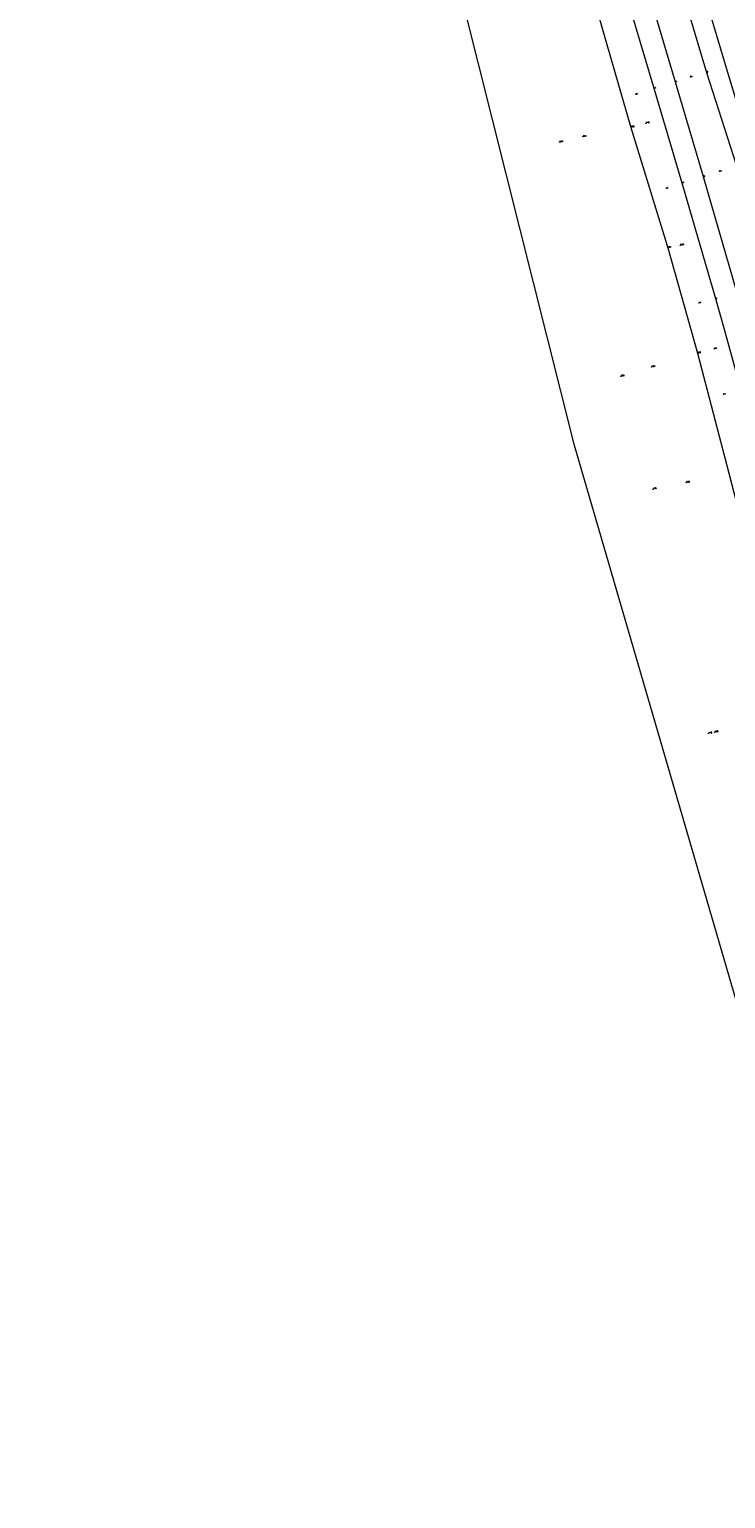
# Model space of a CAD drawing. Header units: metres. Extents: x 102665 to 103901, y 415762 to 419767.
# Tile 40 of 93: x 102727 to 102855, y 418521 to 418792. Entities that reach past the tile are written whole.
import ezdxf
from ezdxf.enums import TextEntityAlignment as Align

# ---------------------------------------------------------------- set-up
doc = ezdxf.new("R2010")
doc.units = ezdxf.units.M
doc.header["$MEASUREMENT"] = 0
for name, color, linetype, lineweight in [('B-WE-GW-TALUD-G', 90, 'Continuous', 13), ('DTM 15-11-2017_terristrisch', 3, 'Continuous', 0), ('DTM-Hoogtecijfer', 7, 'Continuous', 0), ('DTM-Insteek', 125, 'Continuous', 0), ('DTM-Kant-asfalt', 137, 'Continuous', 0), ('DTM-Meetpunt', 40, 'Continuous', 0), ('DTM-Teen-sloot', 142, 'Continuous', 0), ('mp', 7, 'Continuous', 0)]:
    doc.layers.add(name, color=color, linetype=linetype, lineweight=lineweight)
doc.styles.get("Standard").update_dxf_attribs({"font": 'txt.shx'})

# ---------------------------------------------------------------- blocks, each defined once
blk = doc.blocks.new('MP')
at = {"layer": 'mp', "color": 0, "linetype": 'ByBlock', "lineweight": -2, "elevation": -0.04, "flags": 128}
blk.add_lwpolyline([(-0.01, -0.01), (-0.01, 0), (-0.01, 0.01), (0.01, 0.01), (0.01, 0), (0.01, -0.01), (-0.01, -0.01)], close=True, dxfattribs=at)

msp = doc.modelspace()

# ---------------------------------------------------------------- linework, layer by layer
at = {"layer": 'B-WE-GW-TALUD-G'}
msp.add_polyline3d([(102831.11, 418797.18, 1.35), (102837.94, 418773.6, 1.35), (102844.7, 418751.42, 1.31), (102850.19, 418732.03, 1.3), (102855.98, 418709.96, 1.3), (102861.57, 418688.35, 1.32), (102867.06, 418666.53, 1.31), (102873.37, 418641.13, 1.35), (102879.13, 418617.17, 1.39), (102884.92, 418594.33, 1.3), (102891.13, 418569.85, 1.33), (102897.02, 418545.4, 1.3), (102902.32, 418521.3, 1.35), (102907.58, 418498.03, 1.31), (102912.7, 418473.97, 1.33), (102917.48, 418449.54, 1.3)], dxfattribs=at)
at = {"layer": 'DTM 15-11-2017_terristrisch'}
msp.add_polyline3d([(102892.9, 418434.83, 0), (102874.79, 418544.18, 0), (102859.62, 418604.89, 0), (102827.58, 418715.02, 0), (102802.37, 418815.09, 0), (102777.63, 418894.93, 0), (102759.69, 418962.25, 0), (102737.52, 419048.56, 0), (102727.22, 419090.19, 0)], dxfattribs=at)
at = {"layer": 'DTM-Insteek'}
msp.add_polyline3d([(102847.04, 418799.76, 0.24), (102851.82, 418783.73, 0.2), (102857.37, 418766.53, 0.1), (102863.35, 418744.98, 0.06), (102867.89, 418727.86, 0.17), (102872.91, 418708.8, 0.17), (102877.63, 418691.58, 0.16), (102883.33, 418670.82, 0.03), (102885.86, 418657.49, 0.35), (102885.96, 418656.81, 0.36), (102886.18, 418656.17, 0.38), (102886.52, 418655.57, 0.39), (102886.97, 418655.05, 0.41), (102887.5, 418654.61, 0.42), (102888.24, 418654.23, 0.36), (102889.06, 418654.03, 0.31), (102889.9, 418654.01, 0.25), (102890.72, 418654.18, 0.19), (102891.5, 418654.46, 0.13), (102892.37, 418654.79, 0.07), (102893.22, 418655.15, 0.01), (102894.01, 418655.63, -0.04), (102894.8, 418656.83, -0.57)], dxfattribs=at)
at = {"layer": 'DTM-Kant-asfalt'}
for points in [[(102836.17, 418801.09, 1.16), (102842.16, 418780.81, 1.15), (102847.32, 418763.37, 1.15), (102853.48, 418742.07, 1.16), (102855.07, 418736.46, 1.16), (102856.63, 418730.84, 1.16), (102858.17, 418725.21, 1.15), (102859.84, 418718.99, 1.16), (102861.49, 418712.76, 1.16), (102863.1, 418706.52, 1.17), (102867.62, 418689.03, 1.17), (102872.79, 418668.14, 1.18), (102876.78, 418652.07, 1.16), (102880.46, 418636.86, 1.18), (102885.51, 418616.37, 1.17), (102889.25, 418601.23, 1.13), (102894.07, 418581.45, 1.13), (102898.56, 418562.87, 1.15), (102903.26, 418542.51, 1.16), (102907.92, 418521.82, 1.18), (102912.26, 418501.92, 1.18)], [(102840.14, 418802.08, 1.05), (102846.06, 418781.96, 1.05)], [(102846.06, 418781.96, 1.05), (102851.23, 418764.53, 1.06), (102857.43, 418743.17, 1.05)]]:
    msp.add_polyline3d(points, dxfattribs=at)
at = {"layer": 'DTM-Teen-sloot'}
msp.add_polyline3d([(102853.38, 418802.41, -1.74), (102850.46, 418801.47, -1.64), (102855.47, 418784.59, -1.72), (102860.58, 418767.76, -1.72)], dxfattribs=at)

# ---------------------------------------------------------------- block references
at = {"layer": 'DTM-Meetpunt', "xscale": 2.5, "yscale": 2.5, "zscale": 2.5}
for p in [(102848.9, 418782.87, 0.7), (102838.89, 418779.69, 1.19), (102840.72, 418774.35, 1.16), (102824.79, 418770.85, 4.74), (102829.13, 418771.87, 3.91), (102854.25, 418765.5, 0.64), (102844.46, 418762.4, 1.18), (102847.04, 418751.88, 1.19), (102850.46, 418741.29, 1.18), (102853.14, 418732.77, 1.17), (102836.1, 418727.76, 4.81), (102841.76, 418729.47, 3.87), (102854.99, 418724.46, 1.19), (102848.12, 418708.18, 3.73), (102841.99, 418706.97, 4.78), (102853.37, 418662.23, 4.78), (102852.24, 418662.03, 4.76)]:
    msp.add_blockref('MP', p, dxfattribs=at)

# ---------------------------------------------------------------- texts
at = {"layer": 'B-WE-GW-TALUD-G'}
for s, p in [('1.36', (102837.94, 418773.6)), ('1.31', (102844.7, 418751.42)), ('1.30', (102850.19, 418732.03))]:
    msp.add_text(s, height=0.2, dxfattribs=at).set_placement(p, align=Align.BOTTOM_LEFT)
at = {"layer": 'DTM-Hoogtecijfer'}
for s, p in [('0.70', (102848.9, 418782.87)), ('1.19', (102838.89, 418779.69)), ('0.64', (102854.25, 418765.5)), ('1.18', (102844.46, 418762.4)), ('1.18', (102850.46, 418741.29)), ('1.19', (102854.99, 418724.46))]:
    msp.add_text(s, height=0.1, dxfattribs=at).set_placement(p, align=Align.BOTTOM_LEFT)
at = {"layer": 'DTM-Insteek'}
msp.add_text('0.20', height=0.1, dxfattribs=at).set_placement((102851.82, 418783.73), align=Align.BOTTOM_LEFT)
at = {"layer": 'DTM-Kant-asfalt'}
for s, p in [('1.05', (102846.06, 418781.96)), ('1.15', (102842.16, 418780.81)), ('1.15', (102847.32, 418763.37)), ('1.06', (102851.23, 418764.53)), ('1.16', (102853.48, 418742.07))]:
    msp.add_text(s, height=0.1, dxfattribs=at).set_placement(p, align=Align.BOTTOM_LEFT)
at = {"layer": 'DTM-Meetpunt'}
for s, p in [('1.16', (102840.72, 418774.35)), ('4.74', (102824.79, 418770.85)), ('3.91', (102829.13, 418771.87)), ('1.19', (102847.04, 418751.88)), ('1.17', (102853.14, 418732.77)), ('3.87', (102841.76, 418729.47)), ('4.81', (102836.1, 418727.76)), ('3.73', (102848.12, 418708.18)), ('4.78', (102841.99, 418706.97)), ('4.76', (102852.24, 418662.03)), ('4.78', (102853.37, 418662.23))]:
    msp.add_text(s, height=0.2, dxfattribs=at).set_placement(p, align=Align.BOTTOM_LEFT)

doc.saveas('drawing.dxf')
